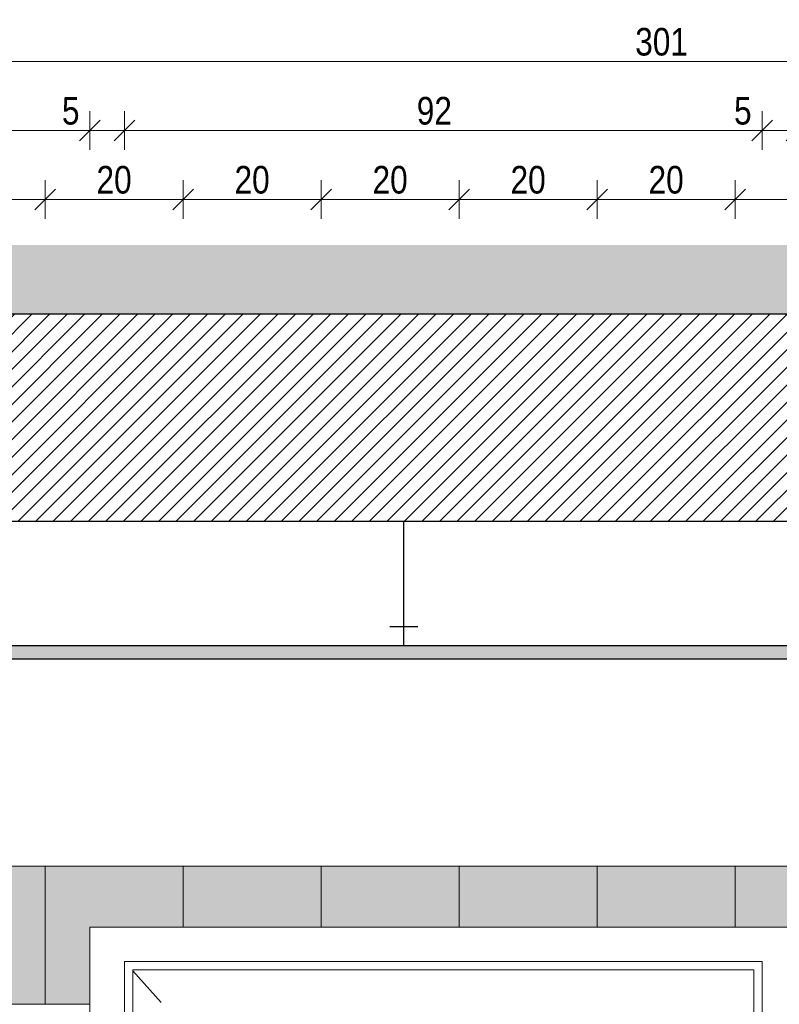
# Model space of a CAD drawing. Header units: millimetres. Extents: x -19885 to 4386, y -353 to 3827.
# Tile 16 of 59: x -18790 to -17689, y 2400 to 3827. Entities that reach past the tile are written whole.
import ezdxf

# ---------------------------------------------------------------- set-up
doc = ezdxf.new("R2010")
doc.units = ezdxf.units.MM
doc.header["$MEASUREMENT"] = 0
doc.linetypes.add('Wipeout_Contour', pattern=[1000, 0, -1000])
for name, color, linetype, lineweight in [('0_Nr_pióra__101', 252, 'Continuous', 5), ('0_Nr_pióra__21', 7, 'Continuous', 25), ('NAPIS_SODON_Nr_pióra__101', 252, 'Continuous', 5), ('NAPIS_SODON_Nr_pióra__180', 7, 'Continuous', 5), ('NAPIS_SODON_Nr_pióra__21', 7, 'Continuous', 25)]:
    doc.layers.add(name, color=color, linetype=linetype, lineweight=lineweight)
for name, color, linetype, lineweight, true_color in [('0_Nr_pióra__181', 7, 'Continuous', 0, 0xe8e8e8), ('PRZBUDOWA_W_KAN_OPIS_Nr_pióra__20', 7, 'Continuous', 13, 0xb00000), ('ROZBUDOWA_NOWE_DZIAŁOWE_Nr_pióra__102', 7, 'Continuous', 5, 0xcccccc)]:
    doc.layers.add(name, color=color, linetype=linetype, lineweight=lineweight, true_color=true_color)
doc.layers.add('PRZBUDOWA_W_KAN_OPIS', color=7, linetype='Continuous')
doc.styles.add('GENERATED_STYLE_2', font='txt')
doc.dimstyles.new('GENERATED_STYLE__2', dxfattribs={"dimtxt": 40, "dimasz": 28.5, "dimexe": 0.18, "dimexo": 0, "dimgap": 0.09, "dimtad": 1, "dimtih": 1, "dimtoh": 1, "dimdec": 0, "dimlfac": 0.1, "dimzin": 0, "dimdsep": 46, "dimtxsty": 'GENERATED_STYLE_2', "dimblk": 'ARROWHEAD_6', "dimblk1": 'ARROWHEAD_6', "dimblk2": 'ARROWHEAD_6', "dimcen": 0.09, "dimclrd": 256, "dimclre": 256, "dimclrt": 256, "dimadec": 1, "dimazin": 0, "dimtfac": 1, "dimtdec": 4, "dimtmove": 0, "dimatfit": 3, "dimfxl": 0, "dimtolj": 1, "dimtzin": 0, "dimarcsym": 0})

# ---------------------------------------------------------------- blocks, each defined once
blk = doc.blocks.new('*D187')
at = {"layer": 'PRZBUDOWA_W_KAN_OPIS_Nr_pióra__20', "linetype": 'Continuous'}
for p, q in [((-18937.9, 3581.2), (-18967.9, 3551.2)), ((-18952.9, 3538.1), (-18952.9, 3594.3)), ((-18737.9, 3581.2), (-18767.9, 3551.2)), ((-18752.9, 3538.1), (-18752.9, 3594.3)), ((-18952.9, 3566.2), (-18752.9, 3566.2))]:
    blk.add_line(p, q, dxfattribs=at)
at = {"color": 254, "linetype": 'Wipeout_Contour', "lineweight": 0, "ltscale": 76769.693036}
blk.add_wipeout([(-18878.5, 3574.2), (-18827.3, 3574.2), (-18827.3, 3614.2), (-18878.5, 3614.2)], dxfattribs=at).dxf.layer = 'PRZBUDOWA_W_KAN_OPIS'
at = {"layer": 'PRZBUDOWA_W_KAN_OPIS_Nr_pióra__20', "insert": (-18878.5, 3574.2), "char_height": 40, "attachment_point": 7, "style": 'GENERATED_STYLE_2'}
blk.add_mtext('\\A1;{\\fArial Narrow|b0|i0|c238|p34;20}', dxfattribs=at)
blk = doc.blocks.new('ARROWHEAD_6')
at = {"color": 0, "linetype": 'Continuous', "lineweight": 0}
for p, q in [((0, 0), (-1, 0)), ((-0.5, -0.5), (0.5, 0.5))]:
    blk.add_line(p, q, dxfattribs=at)
blk = doc.blocks.new('*D188')
at = {"layer": 'PRZBUDOWA_W_KAN_OPIS_Nr_pióra__20', "linetype": 'Continuous'}
for p, q in [((-18737.9, 3581.2), (-18767.9, 3551.2)), ((-18752.9, 3538.1), (-18752.9, 3594.3)), ((-18537.9, 3581.2), (-18567.9, 3551.2)), ((-18552.9, 3538.1), (-18552.9, 3594.3)), ((-18752.9, 3566.2), (-18552.9, 3566.2))]:
    blk.add_line(p, q, dxfattribs=at)
at = {"color": 254, "linetype": 'Wipeout_Contour', "lineweight": 0, "ltscale": 75983.994617}
blk.add_wipeout([(-18678.5, 3574.2), (-18627.3, 3574.2), (-18627.3, 3614.2), (-18678.5, 3614.2)], dxfattribs=at).dxf.layer = 'PRZBUDOWA_W_KAN_OPIS'
at = {"layer": 'PRZBUDOWA_W_KAN_OPIS_Nr_pióra__20', "insert": (-18678.5, 3574.2), "char_height": 40, "attachment_point": 7, "style": 'GENERATED_STYLE_2'}
blk.add_mtext('\\A1;{\\fArial Narrow|b0|i0|c238|p34;20}', dxfattribs=at)
blk = doc.blocks.new('*D189')
at = {"layer": 'PRZBUDOWA_W_KAN_OPIS_Nr_pióra__20', "linetype": 'Continuous'}
for p, q in [((-18537.9, 3581.2), (-18567.9, 3551.2)), ((-18552.9, 3538.1), (-18552.9, 3594.3)), ((-18337.9, 3581.2), (-18367.9, 3551.2)), ((-18352.9, 3538.1), (-18352.9, 3594.3)), ((-18552.9, 3566.2), (-18352.9, 3566.2))]:
    blk.add_line(p, q, dxfattribs=at)
at = {"color": 254, "linetype": 'Wipeout_Contour', "lineweight": 0, "ltscale": 75198.597774}
blk.add_wipeout([(-18478.5, 3574.2), (-18427.3, 3574.2), (-18427.3, 3614.2), (-18478.5, 3614.2)], dxfattribs=at).dxf.layer = 'PRZBUDOWA_W_KAN_OPIS'
at = {"layer": 'PRZBUDOWA_W_KAN_OPIS_Nr_pióra__20', "insert": (-18478.5, 3574.2), "char_height": 40, "attachment_point": 7, "style": 'GENERATED_STYLE_2'}
blk.add_mtext('\\A1;{\\fArial Narrow|b0|i0|c238|p34;20}', dxfattribs=at)
blk = doc.blocks.new('*D190')
at = {"layer": 'PRZBUDOWA_W_KAN_OPIS_Nr_pióra__20', "linetype": 'Continuous'}
for p, q in [((-18337.9, 3581.2), (-18367.9, 3551.2)), ((-18352.9, 3538.1), (-18352.9, 3594.3)), ((-18137.9, 3581.2), (-18167.9, 3551.2)), ((-18152.9, 3538.1), (-18152.9, 3594.3)), ((-18352.9, 3566.2), (-18152.9, 3566.2))]:
    blk.add_line(p, q, dxfattribs=at)
at = {"color": 254, "linetype": 'Wipeout_Contour', "lineweight": 0, "ltscale": 74413.512056}
blk.add_wipeout([(-18278.5, 3574.2), (-18227.3, 3574.2), (-18227.3, 3614.2), (-18278.5, 3614.2)], dxfattribs=at).dxf.layer = 'PRZBUDOWA_W_KAN_OPIS'
at = {"layer": 'PRZBUDOWA_W_KAN_OPIS_Nr_pióra__20', "insert": (-18278.5, 3574.2), "char_height": 40, "attachment_point": 7, "style": 'GENERATED_STYLE_2'}
blk.add_mtext('\\A1;{\\fArial Narrow|b0|i0|c238|p34;20}', dxfattribs=at)
blk = doc.blocks.new('*D191')
at = {"layer": 'PRZBUDOWA_W_KAN_OPIS_Nr_pióra__20', "linetype": 'Continuous'}
for p, q in [((-18137.9, 3581.2), (-18167.9, 3551.2)), ((-18152.9, 3538.1), (-18152.9, 3594.3)), ((-17937.9, 3581.2), (-17967.9, 3551.2)), ((-17952.9, 3538.1), (-17952.9, 3594.3)), ((-18152.9, 3566.2), (-17952.9, 3566.2))]:
    blk.add_line(p, q, dxfattribs=at)
at = {"color": 254, "linetype": 'Wipeout_Contour', "lineweight": 0, "ltscale": 73628.747416}
blk.add_wipeout([(-18078.5, 3574.2), (-18027.3, 3574.2), (-18027.3, 3614.2), (-18078.5, 3614.2)], dxfattribs=at).dxf.layer = 'PRZBUDOWA_W_KAN_OPIS'
at = {"layer": 'PRZBUDOWA_W_KAN_OPIS_Nr_pióra__20', "insert": (-18078.5, 3574.2), "char_height": 40, "attachment_point": 7, "style": 'GENERATED_STYLE_2'}
blk.add_mtext('\\A1;{\\fArial Narrow|b0|i0|c238|p34;20}', dxfattribs=at)
blk = doc.blocks.new('*D192')
at = {"layer": 'PRZBUDOWA_W_KAN_OPIS_Nr_pióra__20', "linetype": 'Continuous'}
for p, q in [((-17937.9, 3581.2), (-17967.9, 3551.2)), ((-17952.9, 3538.1), (-17952.9, 3594.3)), ((-17737.9, 3581.2), (-17767.9, 3551.2)), ((-17752.9, 3538.1), (-17752.9, 3594.3)), ((-17952.9, 3566.2), (-17752.9, 3566.2))]:
    blk.add_line(p, q, dxfattribs=at)
at = {"color": 254, "linetype": 'Wipeout_Contour', "lineweight": 0, "ltscale": 72844.31423}
blk.add_wipeout([(-17878.5, 3574.2), (-17827.3, 3574.2), (-17827.3, 3614.2), (-17878.5, 3614.2)], dxfattribs=at).dxf.layer = 'PRZBUDOWA_W_KAN_OPIS'
at = {"layer": 'PRZBUDOWA_W_KAN_OPIS_Nr_pióra__20', "insert": (-17878.5, 3574.2), "char_height": 40, "attachment_point": 7, "style": 'GENERATED_STYLE_2'}
blk.add_mtext('\\A1;{\\fArial Narrow|b0|i0|c238|p34;20}', dxfattribs=at)
blk = doc.blocks.new('*D193')
at = {"layer": 'PRZBUDOWA_W_KAN_OPIS_Nr_pióra__20', "linetype": 'Continuous'}
for p, q in [((-17737.9, 3581.2), (-17767.9, 3551.2)), ((-17752.9, 3538.1), (-17752.9, 3594.3)), ((-17537.9, 3581.2), (-17567.9, 3551.2)), ((-17552.9, 3538.1), (-17552.9, 3594.3)), ((-17752.9, 3566.2), (-17552.9, 3566.2))]:
    blk.add_line(p, q, dxfattribs=at)
at = {"color": 254, "linetype": 'Wipeout_Contour', "lineweight": 0, "ltscale": 72060.223323}
blk.add_wipeout([(-17678.5, 3574.2), (-17627.3, 3574.2), (-17627.3, 3614.2), (-17678.5, 3614.2)], dxfattribs=at).dxf.layer = 'PRZBUDOWA_W_KAN_OPIS'
at = {"layer": 'PRZBUDOWA_W_KAN_OPIS_Nr_pióra__20', "insert": (-17678.5, 3574.2), "char_height": 40, "attachment_point": 7, "style": 'GENERATED_STYLE_2'}
blk.add_mtext('\\A1;{\\fArial Narrow|b0|i0|c238|p34;20}', dxfattribs=at)
blk = doc.blocks.new('*D200')
at = {"layer": 'PRZBUDOWA_W_KAN_OPIS_Nr_pióra__20', "linetype": 'Continuous'}
for p, q in [((-19351, 3681.2), (-19381, 3651.2)), ((-19366, 3638.1), (-19366, 3694.3)), ((-18673, 3681.2), (-18703, 3651.2)), ((-18688, 3638.1), (-18688, 3694.3)), ((-19388.5, 3666.2), (-19366, 3666.2)), ((-19366, 3666.2), (-18688, 3666.2))]:
    blk.add_line(p, q, dxfattribs=at)
at = {"color": 254, "linetype": 'Wipeout_Contour', "lineweight": 0, "ltscale": 77579.515731}
blk.add_wipeout([(-19065.4, 3674.2), (-19014.2, 3674.2), (-19014.2, 3714.2), (-19065.4, 3714.2)], dxfattribs=at).dxf.layer = 'PRZBUDOWA_W_KAN_OPIS'
at = {"layer": 'PRZBUDOWA_W_KAN_OPIS_Nr_pióra__20', "insert": (-19065.4, 3674.2), "char_height": 40, "attachment_point": 7, "style": 'GENERATED_STYLE_2'}
blk.add_mtext('\\A1;{\\fArial Narrow|b0|i0|c238|p34;68}', dxfattribs=at)
at = {"color": 254, "linetype": 'Wipeout_Contour', "lineweight": 0, "ltscale": 76307.64004}
blk.add_wipeout([(-18728.6, 3674.2), (-18703, 3674.2), (-18703, 3714.2), (-18728.6, 3714.2)], dxfattribs=at).dxf.layer = 'PRZBUDOWA_W_KAN_OPIS'
at = {"layer": 'PRZBUDOWA_W_KAN_OPIS_Nr_pióra__20', "insert": (-18728.6, 3674.2), "char_height": 40, "attachment_point": 7, "style": 'GENERATED_STYLE_2'}
blk.add_mtext('\\A1;{\\fArial Narrow|b0|i0|c238|p34;5}', dxfattribs=at)
blk = doc.blocks.new('*D201')
at = {"layer": 'PRZBUDOWA_W_KAN_OPIS_Nr_pióra__20', "linetype": 'Continuous'}
for p, q in [((-18673, 3681.2), (-18703, 3651.2)), ((-18688, 3638.1), (-18688, 3694.3)), ((-18623, 3681.2), (-18653, 3651.2)), ((-18638, 3638.1), (-18638, 3694.3)), ((-18688, 3666.2), (-18638, 3666.2))]:
    blk.add_line(p, q, dxfattribs=at)
blk = doc.blocks.new('*D202')
at = {"layer": 'PRZBUDOWA_W_KAN_OPIS_Nr_pióra__20', "linetype": 'Continuous'}
for p, q in [((-18623, 3681.2), (-18653, 3651.2)), ((-18638, 3638.1), (-18638, 3694.3)), ((-17699, 3681.2), (-17729, 3651.2)), ((-17714, 3638.1), (-17714, 3694.3)), ((-18638, 3666.2), (-17714, 3666.2))]:
    blk.add_line(p, q, dxfattribs=at)
at = {"color": 254, "linetype": 'Wipeout_Contour', "lineweight": 0, "ltscale": 74240.667609}
blk.add_wipeout([(-18214.4, 3674.2), (-18163.2, 3674.2), (-18163.2, 3714.2), (-18214.4, 3714.2)], dxfattribs=at).dxf.layer = 'PRZBUDOWA_W_KAN_OPIS'
at = {"layer": 'PRZBUDOWA_W_KAN_OPIS_Nr_pióra__20', "insert": (-18214.4, 3674.2), "char_height": 40, "attachment_point": 7, "style": 'GENERATED_STYLE_2'}
blk.add_mtext('\\A1;{\\fArial Narrow|b0|i0|c238|p34;92}', dxfattribs=at)
at = {"color": 254, "linetype": 'Wipeout_Contour', "lineweight": 0, "ltscale": 72489.314751}
blk.add_wipeout([(-17754.6, 3674.2), (-17729, 3674.2), (-17729, 3714.2), (-17754.6, 3714.2)], dxfattribs=at).dxf.layer = 'PRZBUDOWA_W_KAN_OPIS'
at = {"layer": 'PRZBUDOWA_W_KAN_OPIS_Nr_pióra__20', "insert": (-17754.6, 3674.2), "char_height": 40, "attachment_point": 7, "style": 'GENERATED_STYLE_2'}
blk.add_mtext('\\A1;{\\fArial Narrow|b0|i0|c238|p34;5}', dxfattribs=at)
blk = doc.blocks.new('*D203')
at = {"layer": 'PRZBUDOWA_W_KAN_OPIS_Nr_pióra__20', "linetype": 'Continuous'}
for p, q in [((-17699, 3681.2), (-17729, 3651.2)), ((-17714, 3638.1), (-17714, 3694.3)), ((-17649, 3681.2), (-17679, 3651.2)), ((-17664, 3638.1), (-17664, 3694.3)), ((-17714, 3666.2), (-17664, 3666.2))]:
    blk.add_line(p, q, dxfattribs=at)
blk = doc.blocks.new('*D205')
at = {"layer": 'PRZBUDOWA_W_KAN_OPIS_Nr_pióra__20', "linetype": 'Continuous'}
for p, q in [((-19351, 3781.2), (-19381, 3751.2)), ((-19366, 3738.1), (-19366, 3794.3)), ((-16367.9, 3751.2), (-16337.9, 3781.2)), ((-16352.9, 3738.1), (-16352.9, 3794.3)), ((-19388.5, 3766.2), (-19366, 3766.2)), ((-19366, 3766.2), (-16352.9, 3766.2)), ((-16352.9, 3766.2), (-16330.4, 3766.2))]:
    blk.add_line(p, q, dxfattribs=at)
at = {"color": 254, "linetype": 'Wipeout_Contour', "lineweight": 0, "ltscale": 73032.113145}
blk.add_wipeout([(-17897.8, 3774.2), (-17821, 3774.2), (-17821, 3814.2), (-17897.8, 3814.2)], dxfattribs=at).dxf.layer = 'PRZBUDOWA_W_KAN_OPIS'
at = {"layer": 'PRZBUDOWA_W_KAN_OPIS_Nr_pióra__20', "insert": (-17897.8, 3774.2), "char_height": 40, "attachment_point": 7, "style": 'GENERATED_STYLE_2'}
blk.add_mtext('\\A1;{\\fArial Narrow|b0|i0|c238|p34;301}', dxfattribs=at)
blk = doc.blocks.new('*D222')
at = {"layer": 'PRZBUDOWA_W_KAN_OPIS_Nr_pióra__20', "linetype": 'Continuous'}
for p, q in [((-19366, -252.5), (-19366, -196.3)), ((-18688, -252.5), (-18688, -196.3)), ((-19351, -209.4), (-19381, -239.4)), ((-18673, -209.4), (-18703, -239.4)), ((-19388.5, -224.4), (-19366, -224.4)), ((-19366, -224.4), (-18688, -224.4))]:
    blk.add_line(p, q, dxfattribs=at)
at = {"color": 254, "linetype": 'Wipeout_Contour', "lineweight": 0, "ltscale": 76112.086288}
blk.add_wipeout([(-19052.6, -216.4), (-19001.4, -216.4), (-19001.4, -176.4), (-19052.6, -176.4)], dxfattribs=at).dxf.layer = 'PRZBUDOWA_W_KAN_OPIS'
at = {"layer": 'PRZBUDOWA_W_KAN_OPIS_Nr_pióra__20', "insert": (-19052.6, -216.4), "char_height": 40, "attachment_point": 7, "style": 'GENERATED_STYLE_2'}
blk.add_mtext('\\A1;{\\fArial Narrow|b0|i0|c238|p34;68}', dxfattribs=at)
blk = doc.blocks.new('*D238')
at = {"layer": 'PRZBUDOWA_W_KAN_OPIS_Nr_pióra__20', "linetype": 'Continuous'}
for p, q in [((-19366, -352.5), (-19366, -296.3)), ((-16352.9, -352.5), (-16352.9, -296.3)), ((-19351, -309.4), (-19381, -339.4)), ((-16367.9, -339.4), (-16337.9, -309.4)), ((-19388.5, -324.4), (-19366, -324.4)), ((-19366, -324.4), (-16352.9, -324.4)), ((-16352.9, -324.4), (-16330.4, -324.4))]:
    blk.add_line(p, q, dxfattribs=at)
at = {"color": 254, "linetype": 'Wipeout_Contour', "lineweight": 0, "ltscale": 71447.606242}
blk.add_wipeout([(-17897.8, -316.4), (-17821, -316.4), (-17821, -276.4), (-17897.8, -276.4)], dxfattribs=at).dxf.layer = 'PRZBUDOWA_W_KAN_OPIS'
at = {"layer": 'PRZBUDOWA_W_KAN_OPIS_Nr_pióra__20', "insert": (-17897.8, -316.4), "char_height": 40, "attachment_point": 7, "style": 'GENERATED_STYLE_2'}
blk.add_mtext('\\A1;{\\fArial Narrow|b0|i0|c238|p34;301}', dxfattribs=at)

msp = doc.modelspace()

# ---------------------------------------------------------------- hatches: boundary and pattern name
at = {"layer": '0_Nr_pióra__181', "linetype": 'Continuous', "lineweight": 0, "true_color": 0xf9f9f9}
for points in [[(-18952.9, 2600), (-18752.9, 2600), (-18752.9, 2400), (-18952.9, 2400)], [(-18752.9, 2400), (-18752.9, 2600), (-18552.9, 2600), (-18552.9, 2512), (-18688, 2512), (-18688, 2400)], [(-18552.9, 2600), (-18352.9, 2600), (-18352.9, 2512), (-18552.9, 2512)], [(-18352.9, 2600), (-18152.9, 2600), (-18152.9, 2512), (-18352.9, 2512)], [(-18152.9, 2600), (-17952.9, 2600), (-17952.9, 2512), (-18152.9, 2512)], [(-17952.9, 2600), (-17752.9, 2600), (-17752.9, 2512), (-17952.9, 2512)], [(-17752.9, 2512), (-17752.9, 2600), (-17552.9, 2600), (-17552.9, 2400), (-17664, 2400), (-17664, 2512)]]:
    msp.add_hatch(color=7, dxfattribs=at).paths.add_polyline_path(points)
at = {"layer": '0_Nr_pióra__21', "linetype": 'Continuous', "lineweight": 13}
msp.add_hatch(color=9, dxfattribs=at).paths.add_polyline_path([(-19366, 2920), (-16352.9, 2920), (-16352.9, 2900), (-19366, 2900)])
at = {"layer": 'NAPIS_SODON_Nr_pióra__101', "linetype": 'Continuous'}
h = msp.add_hatch(dxfattribs=at)
h.set_pattern_fill('Cegła_licówka', color=256, style=0, pattern_type=2)
h.set_pattern_definition([(45, (0, 0), (-12.727922, 12.727922), [])])
h.paths.add_polyline_path([(-19589.9, 3400), (-19589.9, 3100), (-16352.9, 3100), (-16352.9, 300), (-16353.9, 300), (-16553.9, 300), (-19366, 300), (-19378.5, 300), (-19391, 300), (-19461, 300), (-19473.5, 300), (-19486, 300), (-19589.9, 300), (-19589.9, 0), (-16352.9, 0), (-15922.9, 0), (-15922.9, 3100), (-15922.9, 3400), (-15996.1, 3400)])
at = {"layer": 'NAPIS_SODON_Nr_pióra__180', "linetype": 'Continuous', "lineweight": 0, "true_color": 0xaeaeae}
msp.add_hatch(color=253, dxfattribs=at).paths.add_polyline_path([(-19589.9, 3500), (-19589.9, 3400), (-15922.9, 3400), (-15922.9, 3500)])

# ---------------------------------------------------------------- linework, layer by layer
at = {"layer": '0_Nr_pióra__101', "linetype": 'Continuous', "flags": 128}
for points in [[(-18952.9, 2600), (-18752.9, 2600), (-18752.9, 2400), (-18952.9, 2400)], [(-18752.9, 2400), (-18752.9, 2600), (-18552.9, 2600), (-18552.9, 2512), (-18688, 2512), (-18688, 2400)], [(-18552.9, 2600), (-18352.9, 2600), (-18352.9, 2512), (-18552.9, 2512)], [(-18352.9, 2600), (-18152.9, 2600), (-18152.9, 2512), (-18352.9, 2512)], [(-18152.9, 2600), (-17952.9, 2600), (-17952.9, 2512), (-18152.9, 2512)], [(-17952.9, 2600), (-17752.9, 2600), (-17752.9, 2512), (-17952.9, 2512)], [(-17752.9, 2512), (-17752.9, 2600), (-17552.9, 2600), (-17552.9, 2400), (-17664, 2400), (-17664, 2512)]]:
    msp.add_lwpolyline(points, close=True, dxfattribs=at)
at = {"layer": '0_Nr_pióra__21', "linetype": 'Continuous'}
for p, q in [((-18233.1, 2920), (-18233.1, 3100)), ((-18253.2, 2947.6), (-18213, 2947.6))]:
    msp.add_line(p, q, dxfattribs=at)
at = {"layer": '0_Nr_pióra__21', "linetype": 'Continuous', "flags": 128}
msp.add_lwpolyline([(-19366, 2920), (-16352.9, 2920), (-16352.9, 2900), (-19366, 2900)], close=True, dxfattribs=at)
at = {"layer": 'NAPIS_SODON_Nr_pióra__21', "linetype": 'Continuous', "flags": 128}
msp.add_lwpolyline([(-19589.9, 3400), (-19589.9, 3100), (-16352.9, 3100), (-16352.9, 300), (-16353.9, 300), (-16553.9, 300), (-19366, 300), (-19378.5, 300), (-19391, 300), (-19461, 300), (-19473.5, 300), (-19486, 300), (-19589.9, 300), (-19589.9, 0), (-16352.9, 0), (-15922.9, 0), (-15922.9, 3100), (-15922.9, 3400), (-15996.1, 3400)], close=True, dxfattribs=at)

# ---------------------------------------------------------------- next in the draw order: dimensions: what is measured, and where the dimension line sits
at = {"layer": 'PRZBUDOWA_W_KAN_OPIS', "color": 14, "linetype": 'Continuous', "lineweight": 13, "true_color": 0xb00000}
dim = msp.add_linear_dim(base=(-18752.9, 3566.2), p1=(-18952.9, 2600), p2=(-18752.9, 2600), dimstyle='GENERATED_STYLE__2', dxfattribs=at)
dim.commit()
dim.dimension.update_dxf_attribs({"geometry": '*D187', "text_midpoint": (-18848.1, 3594.2), "dimtype": 160})

# ---------------------------------------------------------------- next in the draw order: dimensions: what is measured, and where the dimension line sits
dim = msp.add_linear_dim(base=(-18552.9, 3566.2), p1=(-18752.9, 2600), p2=(-18552.9, 2600), dimstyle='GENERATED_STYLE__2', dxfattribs=at)
dim.commit()
dim.dimension.update_dxf_attribs({"geometry": '*D188', "text_midpoint": (-18648.1, 3594.2), "dimtype": 160})

# ---------------------------------------------------------------- next in the draw order: dimensions: what is measured, and where the dimension line sits
for base, p1, p2, picture, middle in [((-18688, 3666.2), (-19366, 3100), (-18688, 2512), '*D200', (-19035, 3694.2)), ((-18352.9, 3566.2), (-18552.9, 2600), (-18352.9, 2600), '*D189', (-18448.1, 3594.2))]:
    dim = msp.add_linear_dim(base=base, p1=p1, p2=p2, dimstyle='GENERATED_STYLE__2', dxfattribs=at)
    dim.commit()
    dim.dimension.update_dxf_attribs({"geometry": picture, "text_midpoint": middle, "dimtype": 160})

# ---------------------------------------------------------------- next in the draw order: dimensions: what is measured, and where the dimension line sits
for base, p1, p2, picture, middle in [((-18638, 3666.2), (-18688, 2512), (-18638, 2462), '*D201', (-18713.4, 3694.2)), ((-18152.9, 3566.2), (-18352.9, 2600), (-18152.9, 2600), '*D190', (-18248.1, 3594.2))]:
    dim = msp.add_linear_dim(base=base, p1=p1, p2=p2, dimstyle='GENERATED_STYLE__2', dxfattribs=at)
    dim.commit()
    dim.dimension.update_dxf_attribs({"geometry": picture, "text_midpoint": middle, "dimtype": 160})

# ---------------------------------------------------------------- next in the draw order: dimensions: what is measured, and where the dimension line sits
dim = msp.add_linear_dim(base=(-17952.9, 3566.2), p1=(-18152.9, 2600), p2=(-17952.9, 2600), dimstyle='GENERATED_STYLE__2', dxfattribs=at)
dim.commit()
dim.dimension.update_dxf_attribs({"geometry": '*D191', "text_midpoint": (-18048.1, 3594.2), "dimtype": 160})

# ---------------------------------------------------------------- next in the draw order: dimensions: what is measured, and where the dimension line sits
dim = msp.add_linear_dim(base=(-17752.9, 3566.2), p1=(-17952.9, 2600), p2=(-17752.9, 2600), dimstyle='GENERATED_STYLE__2', dxfattribs=at)
dim.commit()
dim.dimension.update_dxf_attribs({"geometry": '*D192', "text_midpoint": (-17848.1, 3594.2), "dimtype": 160})

# ---------------------------------------------------------------- next in the draw order: dimensions: what is measured, and where the dimension line sits
dim = msp.add_linear_dim(base=(-17552.9, 3566.2), p1=(-17752.9, 2600), p2=(-17552.9, 2600), dimstyle='GENERATED_STYLE__2', dxfattribs=at)
dim.commit()
dim.dimension.update_dxf_attribs({"geometry": '*D193', "text_midpoint": (-17648.1, 3594.2), "dimtype": 160})

# ---------------------------------------------------------------- next in the draw order: dimensions: what is measured, and where the dimension line sits
dim = msp.add_linear_dim(base=(-17714, 3666.2), p1=(-18638, 2462), p2=(-17714, 2462), dimstyle='GENERATED_STYLE__2', dxfattribs=at)
dim.commit()
dim.dimension.update_dxf_attribs({"geometry": '*D202', "text_midpoint": (-18184, 3694.2), "dimtype": 160})

# ---------------------------------------------------------------- next in the draw order: dimensions: what is measured, and where the dimension line sits
dim = msp.add_linear_dim(base=(-17664, 3666.2), p1=(-17714, 2462), p2=(-17664, 2512), dimstyle='GENERATED_STYLE__2', dxfattribs=at)
dim.commit()
dim.dimension.update_dxf_attribs({"geometry": '*D203', "text_midpoint": (-17739.4, 3694.2), "dimtype": 160})

# ---------------------------------------------------------------- next in the draw order: dimensions: what is measured, and where the dimension line sits
dim = msp.add_linear_dim(base=(-16352.9, 3766.2), p1=(-19366, 3100), p2=(-16352.9, 2900), dimstyle='GENERATED_STYLE__2', dxfattribs=at)
dim.commit()
dim.dimension.update_dxf_attribs({"geometry": '*D205', "text_midpoint": (-17852.3, 3794.2), "dimtype": 160})

# ---------------------------------------------------------------- next in the draw order: dimensions: what is measured, and where the dimension line sits
dim = msp.add_linear_dim(base=(-18688, -224.4), p1=(-19366, 3100), p2=(-18688, 400), dimstyle='GENERATED_STYLE__2', dxfattribs=at)
dim.commit()
dim.dimension.update_dxf_attribs({"geometry": '*D222', "text_midpoint": (-19022.2, -196.4), "dimtype": 160})

# ---------------------------------------------------------------- next in the draw order: dimensions: what is measured, and where the dimension line sits
dim = msp.add_linear_dim(base=(-16352.9, -324.4), p1=(-19366, 3100), p2=(-16352.9, 3100), dimstyle='GENERATED_STYLE__2', dxfattribs=at)
dim.commit()
dim.dimension.update_dxf_attribs({"geometry": '*D238', "text_midpoint": (-17852.3, -296.4), "dimtype": 160})

# ---------------------------------------------------------------- next in the draw order: linework, layer by layer
at = {"layer": 'ROZBUDOWA_NOWE_DZIAŁOWE_Nr_pióra__102', "linetype": 'Continuous'}
for p, q in [((-18688, 400), (-18688, 2512)), ((-18688, 2512), (-17664, 2512)), ((-18638, 2462), (-18638, 400)), ((-17714, 2462), (-18638, 2462)), ((-17714, 400), (-17714, 2462)), ((-18626, 400), (-18626, 2450)), ((-18626, 2450), (-17726, 2450)), ((-18626, 2448.6), (-18584.6, 2402.4)), ((-17726, 2450), (-17726, 400))]:
    msp.add_line(p, q, dxfattribs=at)

doc.saveas('drawing.dxf')
